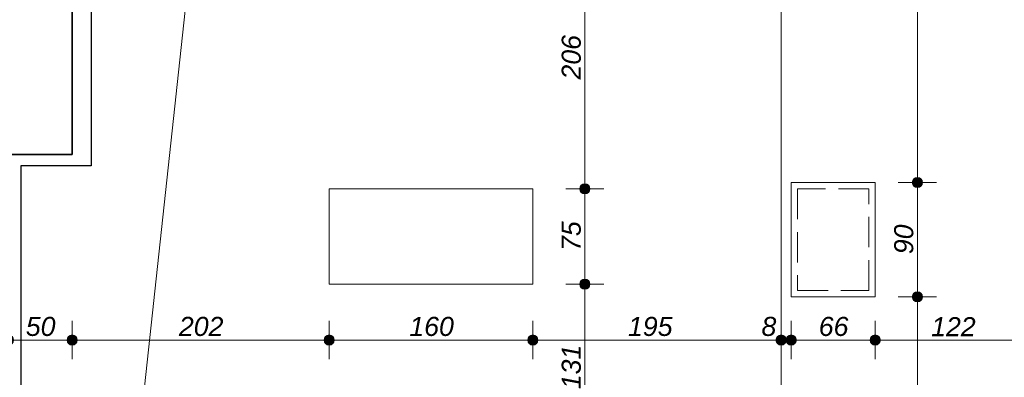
# Model space of a CAD drawing. Header units: millimetres. Extents: x -13944 to 76372, y -78836 to -36151.
# Tile 19 of 29: x 28383 to 36119, y -57916 to -55103. Entities that reach past the tile are written whole.
import ezdxf

# ---------------------------------------------------------------- set-up
doc = ezdxf.new("R2010")
doc.units = ezdxf.units.MM
doc.header["$MEASUREMENT"] = 0
doc.linetypes.add('Krawędzie ukryte', pattern=[340, 240, -100])
for name, color, linetype, lineweight in [('_podkład_Nr_pióra__1', 7, 'Continuous', 0), ('Konstrukcja - Ściany zew_Nr_pióra__6', 7, 'Continuous', 35), ('Wymiarowanie - Ogólne_Nr_pióra__82', 114, 'Continuous', 13)]:
    doc.layers.add(name, color=color, linetype=linetype, lineweight=lineweight)
doc.layers.add('Wymiarowanie - Ogólne', color=7, linetype='Continuous')
doc.styles.add('GENERATED_STYLE_2', font='txt')
doc.dimstyles.new('GENERATED_STYLE__1', dxfattribs={"dimtxt": 150, "dimasz": 152, "dimexe": 0.18, "dimexo": 0, "dimgap": 0.09, "dimtad": 1, "dimlfac": 0.1, "dimzin": 0, "dimdsep": 46, "dimtxsty": 'GENERATED_STYLE_2', "dimblk": 'ARROWHEAD_11', "dimblk1": 'ARROWHEAD_11', "dimblk2": 'ARROWHEAD_11', "dimcen": 0.09, "dimclrd": 114, "dimclre": 114, "dimclrt": 114, "dimazin": 0, "dimtfac": 1, "dimtdec": 4, "dimtmove": 0, "dimatfit": 3, "dimfxl": 1, "dimtolj": 1, "dimtzin": 0, "dimarcsym": 0})
doc.dimstyles.new('GENERATED_STYLE__2', dxfattribs={"dimtxt": 150, "dimasz": 152, "dimexe": 0.18, "dimexo": 0, "dimgap": 0.09, "dimtad": 1, "dimtih": 1, "dimtoh": 1, "dimlfac": 0.1, "dimzin": 0, "dimdsep": 46, "dimtxsty": 'GENERATED_STYLE_2', "dimblk": 'ARROWHEAD_11', "dimblk1": 'ARROWHEAD_11', "dimblk2": 'ARROWHEAD_11', "dimcen": 0.09, "dimclrd": 114, "dimclre": 114, "dimclrt": 114, "dimazin": 0, "dimtfac": 1, "dimtdec": 4, "dimtmove": 0, "dimatfit": 3, "dimfxl": 1, "dimtolj": 1, "dimtzin": 0, "dimarcsym": 0})

# ---------------------------------------------------------------- blocks, each defined once
blk = doc.blocks.new('*D178')
at = {"layer": 'Wymiarowanie - Ogólne_Nr_pióra__82', "linetype": 'Continuous'}
for points in [[(28334.6, -57622.5), (28331.6, -57607.2), (28322.9, -57594.2), (28309.9, -57585.5), (28294.6, -57582.5), (28279.3, -57585.5), (28266.3, -57594.2), (28257.6, -57607.2), (28254.6, -57622.5), (28257.6, -57637.8), (28266.3, -57650.8), (28279.3, -57659.4), (28294.6, -57662.5), (28309.9, -57659.4), (28322.9, -57650.8), (28331.6, -57637.8)], [(28834.6, -57622.5), (28831.6, -57607.2), (28822.9, -57594.2), (28809.9, -57585.5), (28794.6, -57582.5), (28779.3, -57585.5), (28766.3, -57594.2), (28757.6, -57607.2), (28754.6, -57622.5), (28757.6, -57637.8), (28766.3, -57650.8), (28779.3, -57659.4), (28794.6, -57662.5), (28809.9, -57659.4), (28822.9, -57650.8), (28831.6, -57637.8)]]:
    blk.add_hatch(color=256, dxfattribs=at).paths.add_polyline_path(points)
for p, q in [((28294.6, -57582.5), (28294.6, -57472.5)), ((28794.6, -57582.5), (28794.6, -57472.5)), ((28214.6, -57622.5), (28254.6, -57622.5)), ((28334.6, -57622.5), (28754.6, -57622.5)), ((28294.6, -57772.5), (28294.6, -57662.5)), ((28794.6, -57772.5), (28794.6, -57662.5))]:
    blk.add_line(p, q, dxfattribs=at)
for centre in [(28294.6, -57622.5), (28794.6, -57622.5)]:
    blk.add_circle(centre, 40, dxfattribs=at)
at = {"layer": 'Wymiarowanie - Ogólne_Nr_pióra__82', "insert": (28430.8, -57592.5), "char_height": 150, "attachment_point": 7, "style": 'GENERATED_STYLE_2'}
blk.add_mtext('\\A1;{\\fArial|b0|i1|c238|p38;50}', dxfattribs=at)
blk = doc.blocks.new('ARROWHEAD_11')
at = {"color": 0, "linetype": 'Continuous', "lineweight": 0}
blk.add_line((0, 0), (-1, 0), dxfattribs=at)
at = {"color": 0, "linetype": 'Continuous', "lineweight": 0, "const_width": 0.25, "flags": 128}
blk.add_lwpolyline([(-0.125, 0, 1), (0.125, 0, 1)], format="xyb", close=True, dxfattribs=at)
blk = doc.blocks.new('*D179')
at = {"layer": 'Wymiarowanie - Ogólne_Nr_pióra__82', "linetype": 'Continuous'}
for points in [[(28834.6, -57622.5), (28831.6, -57607.2), (28822.9, -57594.2), (28809.9, -57585.5), (28794.6, -57582.5), (28779.3, -57585.5), (28766.3, -57594.2), (28757.6, -57607.2), (28754.6, -57622.5), (28757.6, -57637.8), (28766.3, -57650.8), (28779.3, -57659.4), (28794.6, -57662.5), (28809.9, -57659.4), (28822.9, -57650.8), (28831.6, -57637.8)], [(30854.7, -57622.5), (30851.7, -57607.2), (30843, -57594.2), (30830, -57585.5), (30814.7, -57582.5), (30799.4, -57585.5), (30786.4, -57594.2), (30777.7, -57607.2), (30774.7, -57622.5), (30777.7, -57637.8), (30786.4, -57650.8), (30799.4, -57659.4), (30814.7, -57662.5), (30830, -57659.4), (30843, -57650.8), (30851.7, -57637.8)]]:
    blk.add_hatch(color=256, dxfattribs=at).paths.add_polyline_path(points)
for p, q in [((28794.6, -57582.5), (28794.6, -57472.5)), ((30814.7, -57582.5), (30814.7, -57472.5)), ((28834.6, -57622.5), (30774.7, -57622.5)), ((28794.6, -57772.5), (28794.6, -57662.5)), ((30814.7, -57772.5), (30814.7, -57662.5))]:
    blk.add_line(p, q, dxfattribs=at)
for centre in [(28794.6, -57622.5), (30814.7, -57622.5)]:
    blk.add_circle(centre, 40, dxfattribs=at)
at = {"layer": 'Wymiarowanie - Ogólne_Nr_pióra__82', "insert": (29633.9, -57592.5), "char_height": 150, "attachment_point": 7, "style": 'GENERATED_STYLE_2'}
blk.add_mtext('\\A1;{\\fArial|b0|i1|c238|p38;202}', dxfattribs=at)
blk = doc.blocks.new('*D180')
at = {"layer": 'Wymiarowanie - Ogólne_Nr_pióra__82', "linetype": 'Continuous'}
for points in [[(30854.7, -57622.5), (30851.7, -57607.2), (30843, -57594.2), (30830, -57585.5), (30814.7, -57582.5), (30799.4, -57585.5), (30786.4, -57594.2), (30777.7, -57607.2), (30774.7, -57622.5), (30777.7, -57637.8), (30786.4, -57650.8), (30799.4, -57659.4), (30814.7, -57662.5), (30830, -57659.4), (30843, -57650.8), (30851.7, -57637.8)], [(32454.7, -57622.5), (32451.7, -57607.2), (32443, -57594.2), (32430, -57585.5), (32414.7, -57582.5), (32399.4, -57585.5), (32386.4, -57594.2), (32377.7, -57607.2), (32374.7, -57622.5), (32377.7, -57637.8), (32386.4, -57650.8), (32399.4, -57659.4), (32414.7, -57662.5), (32430, -57659.4), (32443, -57650.8), (32451.7, -57637.8)]]:
    blk.add_hatch(color=256, dxfattribs=at).paths.add_polyline_path(points)
for p, q in [((30814.7, -57582.5), (30814.7, -57472.5)), ((32414.7, -57582.5), (32414.7, -57472.5)), ((30854.7, -57622.5), (32374.7, -57622.5)), ((30814.7, -57772.5), (30814.7, -57662.5)), ((32414.7, -57772.5), (32414.7, -57662.5))]:
    blk.add_line(p, q, dxfattribs=at)
for centre in [(30814.7, -57622.5), (32414.7, -57622.5)]:
    blk.add_circle(centre, 40, dxfattribs=at)
at = {"layer": 'Wymiarowanie - Ogólne_Nr_pióra__82', "insert": (31444, -57592.5), "char_height": 150, "attachment_point": 7, "style": 'GENERATED_STYLE_2'}
blk.add_mtext('\\A1;{\\fArial|b0|i1|c238|p38;160}', dxfattribs=at)
blk = doc.blocks.new('*D181')
at = {"layer": 'Wymiarowanie - Ogólne_Nr_pióra__82', "linetype": 'Continuous'}
for points in [[(32454.7, -57622.5), (32451.7, -57607.2), (32443, -57594.2), (32430, -57585.5), (32414.7, -57582.5), (32399.4, -57585.5), (32386.4, -57594.2), (32377.7, -57607.2), (32374.7, -57622.5), (32377.7, -57637.8), (32386.4, -57650.8), (32399.4, -57659.4), (32414.7, -57662.5), (32430, -57659.4), (32443, -57650.8), (32451.7, -57637.8)], [(34404.7, -57622.5), (34401.7, -57607.2), (34393, -57594.2), (34380, -57585.5), (34364.7, -57582.5), (34349.4, -57585.5), (34336.4, -57594.2), (34327.7, -57607.2), (34324.7, -57622.5), (34327.7, -57637.8), (34336.4, -57650.8), (34349.4, -57659.4), (34364.7, -57662.5), (34380, -57659.4), (34393, -57650.8), (34401.7, -57637.8)]]:
    blk.add_hatch(color=256, dxfattribs=at).paths.add_polyline_path(points)
for p, q in [((32414.7, -57582.5), (32414.7, -57472.5)), ((34364.7, -57582.5), (34364.7, -57472.5)), ((32454.7, -57622.5), (34324.7, -57622.5)), ((32414.7, -57772.5), (32414.7, -57662.5)), ((34364.7, -57772.5), (34364.7, -57662.5))]:
    blk.add_line(p, q, dxfattribs=at)
for centre in [(32414.7, -57622.5), (34364.7, -57622.5)]:
    blk.add_circle(centre, 40, dxfattribs=at)
at = {"layer": 'Wymiarowanie - Ogólne_Nr_pióra__82', "char_height": 150, "attachment_point": 7, "style": 'GENERATED_STYLE_2'}
for s, insert in [('\\A1;{\\fArial|b0|i1|c238|p38;195}', (33162, -57592.5)), ('\\A1;{\\fArial|b0|i1|c238|p38;8}', (34210.9, -57592.5))]:
    blk.add_mtext(s, dxfattribs=dict(at, insert=insert))
blk = doc.blocks.new('*D182')
at = {"layer": 'Wymiarowanie - Ogólne_Nr_pióra__82', "linetype": 'Continuous'}
for points in [[(34404.7, -57622.5), (34401.7, -57607.2), (34393, -57594.2), (34380, -57585.5), (34364.7, -57582.5), (34349.4, -57585.5), (34336.4, -57594.2), (34327.7, -57607.2), (34324.7, -57622.5), (34327.7, -57637.8), (34336.4, -57650.8), (34349.4, -57659.4), (34364.7, -57662.5), (34380, -57659.4), (34393, -57650.8), (34401.7, -57637.8)], [(34484.7, -57622.5), (34481.7, -57607.2), (34473, -57594.2), (34460, -57585.5), (34444.7, -57582.5), (34429.4, -57585.5), (34416.4, -57594.2), (34407.7, -57607.2), (34404.7, -57622.5), (34407.7, -57637.8), (34416.4, -57650.8), (34429.4, -57659.4), (34444.7, -57662.5), (34460, -57659.4), (34473, -57650.8), (34481.7, -57637.8)]]:
    blk.add_hatch(color=256, dxfattribs=at).paths.add_polyline_path(points)
for p, q in [((34364.7, -57582.5), (34364.7, -57472.5)), ((34444.7, -57582.5), (34444.7, -57472.5)), ((34364.7, -57622.5), (34404.7, -57622.5)), ((34364.7, -57772.5), (34364.7, -57662.5)), ((34444.7, -57772.5), (34444.7, -57662.5))]:
    blk.add_line(p, q, dxfattribs=at)
for centre in [(34364.7, -57622.5), (34444.7, -57622.5)]:
    blk.add_circle(centre, 40, dxfattribs=at)
blk = doc.blocks.new('*D183')
at = {"layer": 'Wymiarowanie - Ogólne_Nr_pióra__82', "linetype": 'Continuous'}
for points in [[(34484.7, -57622.5), (34481.7, -57607.2), (34473, -57594.2), (34460, -57585.5), (34444.7, -57582.5), (34429.4, -57585.5), (34416.4, -57594.2), (34407.7, -57607.2), (34404.7, -57622.5), (34407.7, -57637.8), (34416.4, -57650.8), (34429.4, -57659.4), (34444.7, -57662.5), (34460, -57659.4), (34473, -57650.8), (34481.7, -57637.8)], [(35144.7, -57622.5), (35141.7, -57607.2), (35133, -57594.2), (35120, -57585.5), (35104.7, -57582.5), (35089.4, -57585.5), (35076.4, -57594.2), (35067.7, -57607.2), (35064.7, -57622.5), (35067.7, -57637.8), (35076.4, -57650.8), (35089.4, -57659.4), (35104.7, -57662.5), (35120, -57659.4), (35133, -57650.8), (35141.7, -57637.8)]]:
    blk.add_hatch(color=256, dxfattribs=at).paths.add_polyline_path(points)
for p, q in [((34444.7, -57582.5), (34444.7, -57472.5)), ((35104.7, -57582.5), (35104.7, -57472.5)), ((34484.7, -57622.5), (35064.7, -57622.5)), ((34444.7, -57772.5), (34444.7, -57662.5)), ((35104.7, -57772.5), (35104.7, -57662.5))]:
    blk.add_line(p, q, dxfattribs=at)
for centre in [(34444.7, -57622.5), (35104.7, -57622.5)]:
    blk.add_circle(centre, 40, dxfattribs=at)
at = {"layer": 'Wymiarowanie - Ogólne_Nr_pióra__82', "insert": (34660.9, -57592.5), "char_height": 150, "attachment_point": 7, "style": 'GENERATED_STYLE_2'}
blk.add_mtext('\\A1;{\\fArial|b0|i1|c238|p38;66}', dxfattribs=at)
blk = doc.blocks.new('*D184')
at = {"layer": 'Wymiarowanie - Ogólne_Nr_pióra__82', "linetype": 'Continuous'}
for points in [[(35144.7, -57622.5), (35141.7, -57607.2), (35133, -57594.2), (35120, -57585.5), (35104.7, -57582.5), (35089.4, -57585.5), (35076.4, -57594.2), (35067.7, -57607.2), (35064.7, -57622.5), (35067.7, -57637.8), (35076.4, -57650.8), (35089.4, -57659.4), (35104.7, -57662.5), (35120, -57659.4), (35133, -57650.8), (35141.7, -57637.8)], [(36364.7, -57622.5), (36361.7, -57607.2), (36353, -57594.2), (36340, -57585.5), (36324.7, -57582.5), (36309.4, -57585.5), (36296.4, -57594.2), (36287.7, -57607.2), (36284.7, -57622.5), (36287.7, -57637.8), (36296.4, -57650.8), (36309.4, -57659.4), (36324.7, -57662.5), (36340, -57659.4), (36353, -57650.8), (36361.7, -57637.8)]]:
    blk.add_hatch(color=256, dxfattribs=at).paths.add_polyline_path(points)
for p, q in [((35104.7, -57582.5), (35104.7, -57472.5)), ((36324.7, -57582.5), (36324.7, -57472.5)), ((35144.7, -57622.5), (36284.7, -57622.5)), ((35104.7, -57772.5), (35104.7, -57662.5)), ((36324.7, -57772.5), (36324.7, -57662.5))]:
    blk.add_line(p, q, dxfattribs=at)
for centre in [(35104.7, -57622.5), (36324.7, -57622.5)]:
    blk.add_circle(centre, 40, dxfattribs=at)
at = {"layer": 'Wymiarowanie - Ogólne_Nr_pióra__82', "insert": (35544, -57592.5), "char_height": 150, "attachment_point": 7, "style": 'GENERATED_STYLE_2'}
blk.add_mtext('\\A1;{\\fArial|b0|i1|c238|p38;122}', dxfattribs=at)
blk = doc.blocks.new('*D229')
at = {"layer": 'Wymiarowanie - Ogólne_Nr_pióra__82', "linetype": 'Continuous'}
for points in [[(32863.2, -57183.2), (32860.2, -57167.9), (32851.5, -57155), (32838.5, -57146.3), (32823.2, -57143.2), (32807.9, -57146.3), (32794.9, -57155), (32786.3, -57167.9), (32783.2, -57183.2), (32786.3, -57198.5), (32794.9, -57211.5), (32807.9, -57220.2), (32823.2, -57223.2), (32838.5, -57220.2), (32851.5, -57211.5), (32860.2, -57198.5)], [(32863.2, -58493.2), (32860.2, -58477.9), (32851.5, -58465), (32838.5, -58456.3), (32823.2, -58453.2), (32807.9, -58456.3), (32794.9, -58465), (32786.3, -58477.9), (32783.2, -58493.2), (32786.3, -58508.5), (32794.9, -58521.5), (32807.9, -58530.2), (32823.2, -58533.2), (32838.5, -58530.2), (32851.5, -58521.5), (32860.2, -58508.5)]]:
    blk.add_hatch(color=256, dxfattribs=at).paths.add_polyline_path(points)
for p, q in [((32783.2, -57183.2), (32673.2, -57183.2)), ((32823.2, -58453.2), (32823.2, -57223.2)), ((32973.2, -57183.2), (32863.2, -57183.2)), ((32783.2, -58493.2), (32673.2, -58493.2)), ((32973.2, -58493.2), (32863.2, -58493.2))]:
    blk.add_line(p, q, dxfattribs=at)
for centre in [(32823.2, -57183.2), (32823.2, -58493.2)]:
    blk.add_circle(centre, 40, dxfattribs=at)
at = {"layer": 'Wymiarowanie - Ogólne_Nr_pióra__82', "insert": (32793.2, -58009), "char_height": 150, "attachment_point": 7, "rotation": 90, "style": 'GENERATED_STYLE_2'}
blk.add_mtext('\\A1;{\\fArial|b0|i1|c238|p38;131}', dxfattribs=at)
blk = doc.blocks.new('*D230')
at = {"layer": 'Wymiarowanie - Ogólne_Nr_pióra__82', "linetype": 'Continuous'}
for points in [[(32863.2, -56433.2), (32860.2, -56417.9), (32851.5, -56405), (32838.5, -56396.3), (32823.2, -56393.2), (32807.9, -56396.3), (32794.9, -56405), (32786.3, -56417.9), (32783.2, -56433.2), (32786.3, -56448.5), (32794.9, -56461.5), (32807.9, -56470.2), (32823.2, -56473.2), (32838.5, -56470.2), (32851.5, -56461.5), (32860.2, -56448.5)], [(32863.2, -57183.2), (32860.2, -57167.9), (32851.5, -57155), (32838.5, -57146.3), (32823.2, -57143.2), (32807.9, -57146.3), (32794.9, -57155), (32786.3, -57167.9), (32783.2, -57183.2), (32786.3, -57198.5), (32794.9, -57211.5), (32807.9, -57220.2), (32823.2, -57223.2), (32838.5, -57220.2), (32851.5, -57211.5), (32860.2, -57198.5)]]:
    blk.add_hatch(color=256, dxfattribs=at).paths.add_polyline_path(points)
for p, q in [((32783.2, -56433.2), (32673.2, -56433.2)), ((32973.2, -56433.2), (32863.2, -56433.2)), ((32823.2, -57143.2), (32823.2, -56473.2)), ((32783.2, -57183.2), (32673.2, -57183.2)), ((32973.2, -57183.2), (32863.2, -57183.2))]:
    blk.add_line(p, q, dxfattribs=at)
for centre in [(32823.2, -56433.2), (32823.2, -57183.2)]:
    blk.add_circle(centre, 40, dxfattribs=at)
at = {"layer": 'Wymiarowanie - Ogólne_Nr_pióra__82', "insert": (32793.2, -56922.1), "char_height": 150, "attachment_point": 7, "rotation": 90, "style": 'GENERATED_STYLE_2'}
blk.add_mtext('\\A1;{\\fArial|b0|i1|c238|p38;75}', dxfattribs=at)
blk = doc.blocks.new('*D231')
at = {"layer": 'Wymiarowanie - Ogólne_Nr_pióra__82', "linetype": 'Continuous'}
for points in [[(32863.2, -54372.9), (32860.2, -54357.6), (32851.5, -54344.7), (32838.5, -54336), (32823.2, -54332.9), (32807.9, -54336), (32794.9, -54344.7), (32786.3, -54357.6), (32783.2, -54372.9), (32786.3, -54388.2), (32794.9, -54401.2), (32807.9, -54409.9), (32823.2, -54412.9), (32838.5, -54409.9), (32851.5, -54401.2), (32860.2, -54388.2)], [(32863.2, -56433.2), (32860.2, -56417.9), (32851.5, -56405), (32838.5, -56396.3), (32823.2, -56393.2), (32807.9, -56396.3), (32794.9, -56405), (32786.3, -56417.9), (32783.2, -56433.2), (32786.3, -56448.5), (32794.9, -56461.5), (32807.9, -56470.2), (32823.2, -56473.2), (32838.5, -56470.2), (32851.5, -56461.5), (32860.2, -56448.5)]]:
    blk.add_hatch(color=256, dxfattribs=at).paths.add_polyline_path(points)
for p, q in [((32783.2, -54372.9), (32673.2, -54372.9)), ((32973.2, -54372.9), (32863.2, -54372.9)), ((32823.2, -56393.2), (32823.2, -54412.9)), ((32783.2, -56433.2), (32673.2, -56433.2)), ((32973.2, -56433.2), (32863.2, -56433.2))]:
    blk.add_line(p, q, dxfattribs=at)
for centre in [(32823.2, -54372.9), (32823.2, -56433.2)]:
    blk.add_circle(centre, 40, dxfattribs=at)
at = {"layer": 'Wymiarowanie - Ogólne_Nr_pióra__82', "insert": (32793.2, -55573.8), "char_height": 150, "attachment_point": 7, "rotation": 90, "style": 'GENERATED_STYLE_2'}
blk.add_mtext('\\A1;{\\fArial|b0|i1|c238|p38;206}', dxfattribs=at)
blk = doc.blocks.new('*D235')
at = {"layer": 'Wymiarowanie - Ogólne_Nr_pióra__82', "linetype": 'Continuous'}
for points in [[(35475.4, -57283.2), (35472.4, -57267.9), (35463.7, -57255), (35450.7, -57246.3), (35435.4, -57243.2), (35420.1, -57246.3), (35407.1, -57255), (35398.5, -57267.9), (35395.4, -57283.2), (35398.5, -57298.5), (35407.1, -57311.5), (35420.1, -57320.2), (35435.4, -57323.2), (35450.7, -57320.2), (35463.7, -57311.5), (35472.4, -57298.5)], [(35475.4, -59722.1), (35472.4, -59706.8), (35463.7, -59693.8), (35450.7, -59685.2), (35435.4, -59682.1), (35420.1, -59685.2), (35407.1, -59693.8), (35398.5, -59706.8), (35395.4, -59722.1), (35398.5, -59737.4), (35407.1, -59750.4), (35420.1, -59759.1), (35435.4, -59762.1), (35450.7, -59759.1), (35463.7, -59750.4), (35472.4, -59737.4)]]:
    blk.add_hatch(color=256, dxfattribs=at).paths.add_polyline_path(points)
for p, q in [((35395.4, -57283.2), (35285.4, -57283.2)), ((35585.4, -57283.2), (35475.4, -57283.2)), ((35435.4, -59682.1), (35435.4, -57323.2)), ((35395.4, -59722.1), (35285.4, -59722.1)), ((35585.4, -59722.1), (35475.4, -59722.1))]:
    blk.add_line(p, q, dxfattribs=at)
for centre in [(35435.4, -57283.2), (35435.4, -59722.1)]:
    blk.add_circle(centre, 40, dxfattribs=at)
at = {"layer": 'Wymiarowanie - Ogólne_Nr_pióra__82', "insert": (35405.4, -58673.4), "char_height": 150, "attachment_point": 7, "rotation": 90, "style": 'GENERATED_STYLE_2'}
blk.add_mtext('\\A1;{\\fArial|b0|i1|c238|p38;244}', dxfattribs=at)
blk = doc.blocks.new('*D236')
at = {"layer": 'Wymiarowanie - Ogólne_Nr_pióra__82', "linetype": 'Continuous'}
for points in [[(35475.4, -56383.2), (35472.4, -56367.9), (35463.7, -56355), (35450.7, -56346.3), (35435.4, -56343.2), (35420.1, -56346.3), (35407.1, -56355), (35398.5, -56367.9), (35395.4, -56383.2), (35398.5, -56398.5), (35407.1, -56411.5), (35420.1, -56420.2), (35435.4, -56423.2), (35450.7, -56420.2), (35463.7, -56411.5), (35472.4, -56398.5)], [(35475.4, -57283.2), (35472.4, -57267.9), (35463.7, -57255), (35450.7, -57246.3), (35435.4, -57243.2), (35420.1, -57246.3), (35407.1, -57255), (35398.5, -57267.9), (35395.4, -57283.2), (35398.5, -57298.5), (35407.1, -57311.5), (35420.1, -57320.2), (35435.4, -57323.2), (35450.7, -57320.2), (35463.7, -57311.5), (35472.4, -57298.5)]]:
    blk.add_hatch(color=256, dxfattribs=at).paths.add_polyline_path(points)
for p, q in [((35395.4, -56383.2), (35285.4, -56383.2)), ((35585.4, -56383.2), (35475.4, -56383.2)), ((35435.4, -57243.2), (35435.4, -56423.2)), ((35395.4, -57283.2), (35285.4, -57283.2)), ((35585.4, -57283.2), (35475.4, -57283.2))]:
    blk.add_line(p, q, dxfattribs=at)
for centre in [(35435.4, -56383.2), (35435.4, -57283.2)]:
    blk.add_circle(centre, 40, dxfattribs=at)
at = {"layer": 'Wymiarowanie - Ogólne_Nr_pióra__82', "insert": (35405.4, -56947.1), "char_height": 150, "attachment_point": 7, "rotation": 90, "style": 'GENERATED_STYLE_2'}
blk.add_mtext('\\A1;{\\fArial|b0|i1|c238|p38;90}', dxfattribs=at)
blk = doc.blocks.new('*D237')
at = {"layer": 'Wymiarowanie - Ogólne_Nr_pióra__82', "linetype": 'Continuous'}
for points in [[(35475.4, -52923.2), (35472.4, -52907.9), (35463.7, -52895), (35450.7, -52886.3), (35435.4, -52883.2), (35420.1, -52886.3), (35407.1, -52895), (35398.5, -52907.9), (35395.4, -52923.2), (35398.5, -52938.5), (35407.1, -52951.5), (35420.1, -52960.2), (35435.4, -52963.2), (35450.7, -52960.2), (35463.7, -52951.5), (35472.4, -52938.5)], [(35475.4, -56383.2), (35472.4, -56367.9), (35463.7, -56355), (35450.7, -56346.3), (35435.4, -56343.2), (35420.1, -56346.3), (35407.1, -56355), (35398.5, -56367.9), (35395.4, -56383.2), (35398.5, -56398.5), (35407.1, -56411.5), (35420.1, -56420.2), (35435.4, -56423.2), (35450.7, -56420.2), (35463.7, -56411.5), (35472.4, -56398.5)]]:
    blk.add_hatch(color=256, dxfattribs=at).paths.add_polyline_path(points)
for p, q in [((35395.4, -52923.2), (35285.4, -52923.2)), ((35435.4, -56343.2), (35435.4, -52963.2)), ((35585.4, -52923.2), (35475.4, -52923.2)), ((35395.4, -56383.2), (35285.4, -56383.2)), ((35585.4, -56383.2), (35475.4, -56383.2))]:
    blk.add_line(p, q, dxfattribs=at)
for centre in [(35435.4, -52923.2), (35435.4, -56383.2)]:
    blk.add_circle(centre, 40, dxfattribs=at)
at = {"layer": 'Wymiarowanie - Ogólne_Nr_pióra__82', "insert": (35405.4, -54824), "char_height": 150, "attachment_point": 7, "rotation": 90, "style": 'GENERATED_STYLE_2'}
blk.add_mtext('\\A1;{\\fArial|b0|i1|c238|p38;346}', dxfattribs=at)

msp = doc.modelspace()

# ---------------------------------------------------------------- linework, layer by layer
at = {"color": 6}
msp.add_lwpolyline([(28944.596, -37700.678), (28944.596, -56253.018), (28390.859, -56253.018), (28390.859, -62585.152)], dxfattribs=at)
at = {"layer": '_podkład_Nr_pióra__1', "linetype": 'Continuous'}
for p, q in [((28914.371, -62143.082), (29943.618, -52617.243)), ((34364.704, -52923.241), (34364.704, -59722.116)), ((35104.704, -56383.241), (34444.704, -56383.241)), ((34444.704, -56383.241), (34444.704, -57283.241)), ((35104.704, -57283.241), (35104.704, -56383.241)), ((30814.704, -56433.241), (32414.704, -56433.241)), ((30814.704, -57183.241), (30814.704, -56433.241)), ((32414.704, -56433.241), (32414.704, -57183.241)), ((32414.704, -57183.241), (30814.704, -57183.241)), ((34444.704, -57283.241), (35104.704, -57283.241))]:
    msp.add_line(p, q, dxfattribs=at)
at = {"layer": '_podkład_Nr_pióra__1', "linetype": 'Krawędzie ukryte'}
for p, q in [((35054.704, -56433.241), (34494.704, -56433.241)), ((34494.704, -56433.241), (34494.704, -57233.241)), ((35054.704, -57233.241), (35054.704, -56433.241)), ((34494.704, -57233.241), (35054.704, -57233.241))]:
    msp.add_line(p, q, dxfattribs=at)
at = {"layer": 'Konstrukcja - Ściany zew_Nr_pióra__6', "linetype": 'Continuous', "flags": 128}
for points in [[(28794.596, -55742.978), (28794.596, -41362.305)], [(28794.596, -56162.978), (28794.596, -55742.978)], [(28294.596, -56162.978), (28794.596, -56162.978)]]:
    msp.add_lwpolyline(points, dxfattribs=at)

# ---------------------------------------------------------------- dimensions: what is measured, and where the dimension line sits
at = {"layer": 'Wymiarowanie - Ogólne', "color": 114, "linetype": 'Continuous', "lineweight": 13}
for base, p1, p2, picture, middle in [((35435.424, -52923.241), (35104.704, -56383.241), (35609.277, -52923.241), '*D237', (35330.424, -54653.241)), ((32823.227, -56433.241), (32414.704, -57183.241), (32414.704, -56433.241), '*D230', (32718.227, -56808.241)), ((35435.424, -56383.241), (35104.704, -57283.241), (35104.704, -56383.241), '*D236', (35330.424, -56833.241)), ((32823.227, -57183.241), (29174.596, -58493.241), (32414.704, -57183.241), '*D229', (32718.227, -57838.241))]:
    dim = msp.add_linear_dim(base=base, p1=p1, p2=p2, angle=90, dimstyle='GENERATED_STYLE__1', dxfattribs=at)
    dim.commit()
    dim.dimension.update_dxf_attribs({"geometry": picture, "text_midpoint": middle, "dimtype": 160, "text_rotation": 90})
for base, p1, p2, text, picture, middle in [((32823.227, -54372.941), (32414.704, -56433.241), (29204.596, -54372.941), '206', '*D231', (32718.227, -55403.091)), ((35435.424, -57283.241), (34364.704, -59722.116), (35104.704, -57283.241), '244', '*D235', (35330.424, -58502.678))]:
    dim = msp.add_linear_dim(base=base, p1=p1, p2=p2, angle=90, text=text, dimstyle='GENERATED_STYLE__1', dxfattribs=at)
    dim.commit()
    dim.dimension.update_dxf_attribs({"geometry": picture, "text_midpoint": middle, "dimtype": 160, "text_rotation": 90})
for base, p1, p2, picture, middle in [((28794.596, -57622.483), (28294.596, -56424.632), (28794.596, -56162.978), '*D178', (28544.596, -57517.483)), ((32414.704, -57622.483), (30814.704, -57183.241), (32414.704, -57183.241), '*D180', (31614.704, -57517.483)), ((34364.704, -57622.483), (32414.704, -57183.241), (34364.704, -57392.802), '*D181', (33332.79, -57517.483)), ((34444.704, -57622.483), (34364.704, -57392.802), (34444.704, -57283.241), '*D182', (34267.79, -57517.483)), ((35104.704, -57622.483), (34444.704, -57283.241), (35104.704, -57283.241), '*D183', (34774.704, -57517.483)), ((36324.704, -57622.483), (35104.704, -57283.241), (36324.704, -57723.241), '*D184', (35714.704, -57517.483))]:
    dim = msp.add_linear_dim(base=base, p1=p1, p2=p2, dimstyle='GENERATED_STYLE__2', dxfattribs=at)
    dim.commit()
    dim.dimension.update_dxf_attribs({"geometry": picture, "text_midpoint": middle, "dimtype": 160})
dim = msp.add_linear_dim(base=(30814.704, -57622.483), p1=(28794.596, -56162.978), p2=(30814.704, -57183.241), text='202', dimstyle='GENERATED_STYLE__2', dxfattribs=at)
dim.commit()
dim.dimension.update_dxf_attribs({"geometry": '*D179', "text_midpoint": (29804.65, -57517.483), "dimtype": 160})

doc.saveas('drawing.dxf')
